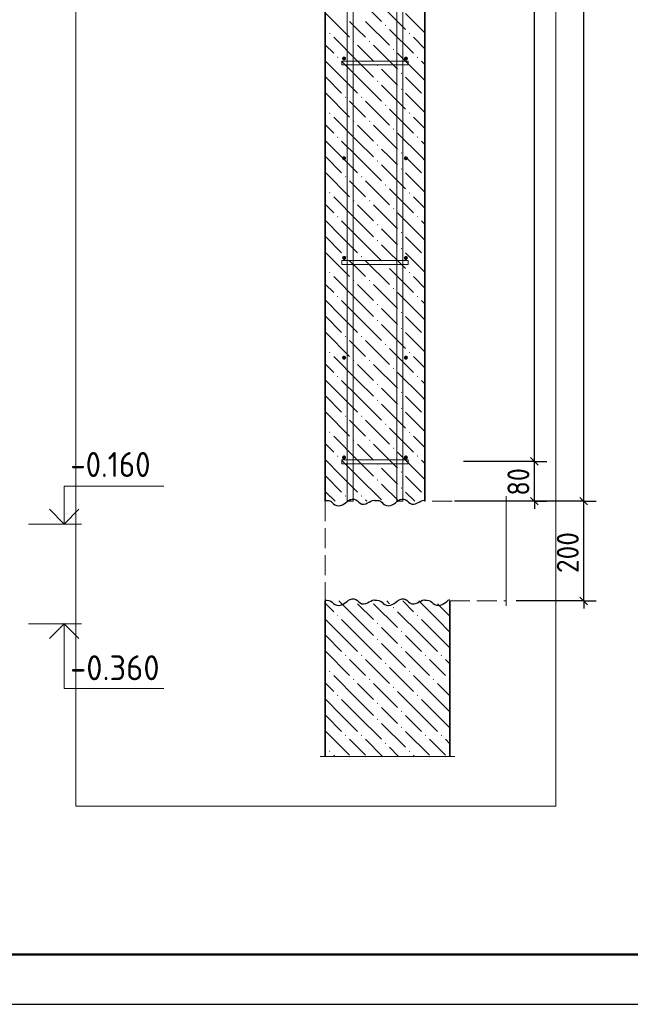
# Model space of a CAD drawing. Header units: millimetres. Extents: x 0 to 50400, y 0 to 35640.
# Tile 7 of 13: x 20101 to 27446, y 0 to 11849. Entities that reach past the tile are written whole.
import ezdxf

# ---------------------------------------------------------------- set-up
doc = ezdxf.new("R2010")
doc.units = ezdxf.units.MM
doc.linetypes.add('______2', pattern=[324, 240, -84])
for name, color, linetype, lineweight in [('Standard', 7, 'Continuous', 25), ('Высотные отметки', 7, 'Continuous', 25), ('ЖБ Перекрытие верхний уровень', 7, 'Continuous', 35), ('ЖБ Стена верхний уровень', 7, 'Continuous', 35), ('Примечания', 7, 'Continuous', 13)]:
    doc.layers.add(name, color=color, linetype=linetype, lineweight=lineweight)
doc.layers.add('Размерная выноска', color=7, linetype='Continuous')
for name, color, linetype, true_color in [('Стена фоновая арматура У1', 7, '______2', 0xa0a0a0), ('Стена фоновая арматура Х1', 7, '______2', 0xa0a0a0), ('Стена фоновая затяжка С-обр.', 7, '______2', 0xa0a0a0)]:
    doc.layers.add(name, color=color, linetype=linetype, true_color=true_color)
doc.styles.add('ISOCPEUR', font='txt')

msp = doc.modelspace()

# ---------------------------------------------------------------- hatches: boundary and pattern name
at = {"layer": 'ЖБ Стена верхний уровень', "linetype": 'Continuous', "lineweight": 18, "transparency": 33554687}
for points in [[(24494, 11781), (24502, 11789), (24510, 11781), (24502, 11773)], [(23822, 11685), (23830, 11693), (23838, 11685), (23830, 11677)], [(24782, 11685), (24790, 11693), (24798, 11685), (24790, 11677)], [(24110, 11589), (24118, 11597), (24126, 11589), (24118, 11581)], [(24302, 11589), (24310, 11597), (24318, 11589), (24310, 11581)], [(24590, 11493), (24598, 11501), (24606, 11493), (24598, 11485)], [(23918, 11397), (23926, 11405), (23934, 11397), (23926, 11389)], [(24878, 11397), (24886, 11405), (24894, 11397), (24886, 11389)], [(24398, 11301), (24406, 11309), (24414, 11301), (24406, 11293)], [(24686, 11205), (24694, 11213), (24702, 11205), (24694, 11197)], [(24398, 11109), (24406, 11117), (24414, 11109), (24406, 11101)], [(24686, 11013), (24694, 11021), (24702, 11013), (24694, 11005)], [(24014, 10917), (24022, 10925), (24030, 10917), (24022, 10909)], [(24206, 10917), (24214, 10925), (24222, 10917), (24214, 10909)], [(24974, 10917), (24975, 10918), (24975, 10916)], [(24494, 10821), (24502, 10829), (24510, 10821), (24502, 10813)], [(23822, 10725), (23830, 10733), (23838, 10725), (23830, 10717)], [(24782, 10725), (24790, 10733), (24798, 10725), (24790, 10717)], [(24110, 10629), (24118, 10637), (24126, 10629), (24118, 10621)], [(24302, 10629), (24310, 10637), (24318, 10629), (24310, 10621)], [(23918, 10437), (23926, 10445), (23934, 10437), (23926, 10429)], [(24590, 10533), (24598, 10541), (24606, 10533), (24598, 10525)], [(24878, 10437), (24886, 10445), (24894, 10437), (24886, 10429)], [(24398, 10341), (24406, 10349), (24414, 10341), (24406, 10333)], [(24686, 10245), (24694, 10253), (24702, 10245), (24694, 10237)], [(24398, 10149), (24406, 10157), (24414, 10149), (24406, 10141)], [(24014, 9957), (24022, 9965), (24030, 9957), (24022, 9949)], [(24206, 9957), (24214, 9965), (24222, 9957), (24214, 9949)], [(24686, 10053), (24694, 10061), (24702, 10053), (24694, 10045)], [(24974, 9957), (24975, 9958), (24975, 9956)], [(24494, 9861), (24502, 9869), (24510, 9861), (24502, 9853)], [(23822, 9765), (23830, 9773), (23838, 9765), (23830, 9757)], [(24782, 9765), (24790, 9773), (24798, 9765), (24790, 9757)], [(24110, 9669), (24118, 9677), (24126, 9669), (24118, 9661)], [(24302, 9669), (24310, 9677), (24318, 9669), (24310, 9661)], [(23918, 9477), (23926, 9485), (23934, 9477), (23926, 9469)], [(24590, 9573), (24598, 9581), (24606, 9573), (24598, 9565)], [(24878, 9477), (24886, 9485), (24894, 9477), (24886, 9469)], [(24398, 9381), (24406, 9389), (24414, 9381), (24406, 9373)], [(24686, 9285), (24694, 9293), (24702, 9285), (24694, 9277)], [(24398, 9189), (24406, 9197), (24414, 9189), (24406, 9181)], [(24686, 9093), (24694, 9101), (24702, 9093), (24694, 9085)], [(24014, 8997), (24022, 9005), (24030, 8997), (24022, 8989)], [(24206, 8997), (24214, 9005), (24222, 8997), (24214, 8989)], [(24494, 8901), (24502, 8909), (24510, 8901), (24502, 8893)], [(24974, 8997), (24975, 8998), (24975, 8996)], [(23822, 8805), (23830, 8813), (23838, 8805), (23830, 8797)], [(24782, 8805), (24790, 8813), (24798, 8805), (24790, 8797)], [(24110, 8709), (24118, 8717), (24126, 8709), (24118, 8701)], [(24302, 8709), (24310, 8717), (24318, 8709), (24310, 8701)], [(24590, 8613), (24598, 8621), (24606, 8613), (24598, 8605)], [(23918, 8517), (23926, 8525), (23934, 8517), (23926, 8509)], [(24398, 8421), (24406, 8429), (24414, 8421), (24406, 8413)], [(24878, 8517), (24886, 8525), (24894, 8517), (24886, 8509)], [(24686, 8325), (24694, 8333), (24702, 8325), (24694, 8317)], [(24398, 8229), (24406, 8237), (24414, 8229), (24406, 8221)], [(24686, 8133), (24694, 8141), (24702, 8133), (24694, 8125)], [(24014, 8037), (24022, 8045), (24030, 8037), (24022, 8029)], [(24206, 8037), (24214, 8045), (24222, 8037), (24214, 8029)], [(24494, 7941), (24502, 7949), (24510, 7941), (24502, 7933)], [(24974, 8037), (24975, 8038), (24975, 8036)], [(23822, 7845), (23830, 7853), (23838, 7845), (23830, 7837)], [(24782, 7845), (24790, 7853), (24798, 7845), (24790, 7837)], [(24110, 7749), (24118, 7757), (24126, 7749), (24118, 7741)], [(24302, 7749), (24310, 7757), (24318, 7749), (24310, 7741)], [(24590, 7653), (24598, 7661), (24606, 7653), (24598, 7645)], [(23918, 7557), (23926, 7565), (23934, 7557), (23926, 7549)], [(24398, 7461), (24406, 7469), (24414, 7461), (24406, 7453)], [(24878, 7557), (24886, 7565), (24894, 7557), (24886, 7549)], [(24686, 7365), (24694, 7373), (24702, 7365), (24694, 7357)], [(24398, 7269), (24406, 7277), (24414, 7269), (24406, 7261)], [(24686, 7173), (24694, 7181), (24702, 7173), (24694, 7165)], [(24014, 7077), (24022, 7085), (24030, 7077), (24022, 7069)], [(24206, 7077), (24214, 7085), (24222, 7077), (24214, 7069)], [(24974, 7077), (24975, 7078), (24975, 7076)], [(23822, 6885), (23830, 6893), (23838, 6885), (23830, 6877)], [(24494, 6981), (24502, 6989), (24510, 6981), (24502, 6973)], [(24782, 6885), (24790, 6893), (24798, 6885), (24790, 6877)], [(24110, 6789), (24118, 6797), (24126, 6789), (24118, 6781)], [(24302, 6789), (24310, 6797), (24318, 6789), (24310, 6781)], [(24590, 6693), (24598, 6701), (24606, 6693), (24598, 6685)], [(23918, 6597), (23926, 6605), (23934, 6597), (23926, 6589)], [(24878, 6597), (24886, 6605), (24894, 6597), (24886, 6589)], [(24398, 6501), (24406, 6509), (24414, 6501), (24406, 6493)], [(24686, 6405), (24694, 6413), (24702, 6405), (24694, 6397)], [(24398, 6309), (24406, 6317), (24414, 6309), (24406, 6301)], [(24686, 6213), (24694, 6221), (24702, 6213), (24694, 6205)], [(24014, 6117), (24022, 6125), (24030, 6117), (24022, 6109)], [(24206, 6117), (24214, 6125), (24222, 6117), (24214, 6109)], [(24974, 6117), (24975, 6118), (24975, 6116)], [(24590, 4773), (24598, 4781), (24606, 4773), (24598, 4765)], [(23918, 4677), (23926, 4685), (23934, 4677), (23926, 4669)], [(24878, 4677), (24886, 4685), (24894, 4677), (24886, 4669)], [(24398, 4581), (24406, 4589), (24414, 4581), (24406, 4573)], [(24398, 4389), (24406, 4397), (24414, 4389), (24406, 4381)], [(24686, 4485), (24694, 4493), (24702, 4485), (24694, 4477)], [(24686, 4293), (24694, 4301), (24702, 4293), (24694, 4285)], [(24014, 4197), (24022, 4205), (24030, 4197), (24022, 4189)], [(24206, 4197), (24214, 4205), (24222, 4197), (24214, 4189)], [(24974, 4197), (24982, 4205), (24990, 4197), (24982, 4189)], [(25166, 4197), (25174, 4205), (25182, 4197), (25174, 4189)], [(24494, 4101), (24502, 4109), (24510, 4101), (24502, 4093)], [(23822, 4005), (23830, 4013), (23838, 4005), (23830, 3997)], [(24110, 3909), (24118, 3917), (24126, 3909), (24118, 3901)], [(24302, 3909), (24310, 3917), (24318, 3909), (24310, 3901)], [(24782, 4005), (24790, 4013), (24798, 4005), (24790, 3997)], [(25070, 3909), (25078, 3917), (25086, 3909), (25078, 3901)], [(25262, 3909), (25270, 3917), (25275, 3912), (25275, 3906), (25270, 3901)], [(24590, 3813), (24598, 3821), (24606, 3813), (24598, 3805)], [(23918, 3717), (23926, 3725), (23934, 3717), (23926, 3709)], [(24878, 3717), (24886, 3725), (24894, 3717), (24886, 3709)], [(24398, 3621), (24406, 3629), (24414, 3621), (24406, 3613)], [(24398, 3429), (24406, 3437), (24414, 3429), (24406, 3421)], [(24686, 3525), (24694, 3533), (24702, 3525), (24694, 3517)], [(24686, 3333), (24694, 3341), (24702, 3333), (24694, 3325)], [(24014, 3237), (24022, 3245), (24030, 3237), (24022, 3229)], [(24206, 3237), (24214, 3245), (24222, 3237), (24214, 3229)], [(24974, 3237), (24982, 3245), (24990, 3237), (24982, 3229)], [(25166, 3237), (25174, 3245), (25182, 3237), (25174, 3229)], [(24494, 3141), (24502, 3149), (24510, 3141), (24502, 3133)], [(23822, 3045), (23830, 3053), (23838, 3045), (23830, 3037)], [(24782, 3045), (24790, 3053), (24798, 3045), (24790, 3037)]]:
    msp.add_hatch(color=7, dxfattribs=at).paths.add_polyline_path(points, flags=16)
at = {"layer": 'Стена фоновая арматура У1', "linetype": 'Continuous', "lineweight": 13, "transparency": 33554687}
for points in [[(24027, 11382), (24025, 11391), (24020, 11399), (24012, 11404), (24003, 11406), (23994, 11404), (23986, 11399), (23981, 11391), (23979, 11382), (23981, 11372), (23986, 11365), (23994, 11359), (24003, 11358), (24012, 11359), (24020, 11365), (24025, 11372)], [(24771, 11382), (24769, 11391), (24764, 11399), (24756, 11404), (24747, 11406), (24738, 11404), (24730, 11399), (24725, 11391), (24723, 11382), (24725, 11372), (24730, 11365), (24738, 11359), (24747, 11358), (24756, 11359), (24764, 11365), (24769, 11372)], [(24027, 10182), (24025, 10191), (24020, 10199), (24012, 10204), (24003, 10206), (23994, 10204), (23986, 10199), (23981, 10191), (23979, 10182), (23981, 10172), (23986, 10165), (23994, 10159), (24003, 10158), (24012, 10159), (24020, 10165), (24025, 10172)], [(24771, 10182), (24769, 10191), (24764, 10199), (24756, 10204), (24747, 10206), (24738, 10204), (24730, 10199), (24725, 10191), (24723, 10182), (24725, 10172), (24730, 10165), (24738, 10159), (24747, 10158), (24756, 10159), (24764, 10165), (24769, 10172)], [(24027, 8982), (24025, 8991), (24020, 8999), (24012, 9004), (24003, 9006), (23994, 9004), (23986, 8999), (23981, 8991), (23979, 8982), (23981, 8972), (23986, 8965), (23994, 8959), (24003, 8958), (24012, 8959), (24020, 8965), (24025, 8972)], [(24771, 8982), (24769, 8991), (24764, 8999), (24756, 9004), (24747, 9006), (24738, 9004), (24730, 8999), (24725, 8991), (24723, 8982), (24725, 8972), (24730, 8965), (24738, 8959), (24747, 8958), (24756, 8959), (24764, 8965), (24769, 8972)], [(24027, 7782), (24025, 7791), (24020, 7799), (24012, 7804), (24003, 7806), (23994, 7804), (23986, 7799), (23981, 7791), (23979, 7782), (23981, 7772), (23986, 7765), (23994, 7759), (24003, 7758), (24012, 7759), (24020, 7765), (24025, 7772)], [(24771, 7782), (24769, 7791), (24764, 7799), (24756, 7804), (24747, 7806), (24738, 7804), (24730, 7799), (24725, 7791), (24723, 7782), (24725, 7772), (24730, 7765), (24738, 7759), (24747, 7758), (24756, 7759), (24764, 7765), (24769, 7772)], [(24027, 6582), (24025, 6591), (24020, 6599), (24012, 6604), (24003, 6606), (23994, 6604), (23986, 6599), (23981, 6591), (23979, 6582), (23981, 6572), (23986, 6565), (23994, 6559), (24003, 6558), (24012, 6559), (24020, 6565), (24025, 6572)], [(24771, 6582), (24769, 6591), (24764, 6599), (24756, 6604), (24747, 6606), (24738, 6604), (24730, 6599), (24725, 6591), (24723, 6582), (24725, 6572), (24730, 6565), (24738, 6559), (24747, 6558), (24756, 6559), (24764, 6565), (24769, 6572)]]:
    msp.add_hatch(color=7, dxfattribs=at).paths.add_polyline_path(points)

# ---------------------------------------------------------------- linework, layer by layer
at = {"layer": 'Standard', "color": 7, "linetype": 'Continuous', "lineweight": -3, "transparency": 33554687}
for p, q in [((26292, 6534), (26292, 29334)), ((26886, 6054), (26886, 23514)), ((26292, 6534), (26142, 6534)), ((26292, 6534), (26442, 6534)), ((26292, 6054), (26292, 6534)), ((26292, 6054), (25333, 6054)), ((26292, 6054), (26142, 6054)), ((26292, 6054), (26442, 6054)), ((26292, 6054), (26292, 5964)), ((26886, 6054), (26736, 6054)), ((26886, 6054), (27036, 6054)), ((26886, 4854), (26072, 4854)), ((26886, 4854), (26736, 4854)), ((26886, 4854), (27036, 4854)), ((26886, 4854), (26886, 4764))]:
    msp.add_line(p, q, dxfattribs=at)
at = {"layer": 'Standard', "color": 7, "linetype": 'Continuous', "lineweight": 25, "transparency": 33554687}
for p, q in [((26337, 6489), (26247, 6579)), ((26337, 6009), (26247, 6099)), ((26931, 6009), (26841, 6099)), ((26931, 4809), (26841, 4899))]:
    msp.add_line(p, q, dxfattribs=at)
at = {"layer": 'Standard', "color": 7, "linetype": 'Continuous', "lineweight": 13, "transparency": 33554687}
for p, q in [((20209, 5780), (20845, 5780)), ((20209, 4580), (20845, 4580))]:
    msp.add_line(p, q, dxfattribs=at)
at = {"layer": 'Standard', "color": 7, "linetype": 'Continuous', "lineweight": 25, "transparency": 33554687}
msp.add_lwpolyline([(0, 0), (50400, 0), (50400, 35640), (0, 35640), (0, 0)], close=True, dxfattribs=at)
at = {"layer": 'Standard', "color": 7, "linetype": 'Continuous', "lineweight": 13, "transparency": 33554687}
for points in [[(50400, 35640), (0, 35640), (0, 0), (50400, 0), (50400, 35640)], [(20636, 5780), (20636, 6236), (21836, 6236)], [(20636, 4580), (20636, 3800), (21836, 3800)]]:
    msp.add_lwpolyline(points, dxfattribs=at)
at = {"layer": 'Standard', "color": 7, "linetype": 'Continuous', "lineweight": 50, "transparency": 33554687}
msp.add_lwpolyline([(2400, 35040), (49800, 35040), (49800, 600), (2400, 600), (2400, 35040)], close=True, dxfattribs=at)
at = {"layer": 'Standard', "color": 254, "linetype": 'Continuous', "lineweight": 13, "true_color": 0xc4c4ff, "transparency": 33554687}
msp.add_lwpolyline([(20775, 2384), (26552, 2384), (26552, 33815), (20775, 33815), (20775, 2384)], dxfattribs=at)
at = {"layer": 'Standard', "color": 7, "linetype": 'Continuous', "lineweight": -3, "transparency": 33554687}
for points in [[(26292, 6534), (26271, 6534), (26271, 6534), (26271, 6534), (26271, 6534), (26271, 6534), (26271, 6534), (25438, 6534)], [(26886, 6054), (26865, 6054), (26865, 6054), (26865, 6054), (26865, 6054), (26865, 6054), (26865, 6054), (26865, 6054), (26865, 6054), (26072, 6054)], [(26886, 4854), (26886, 5118), (26886, 5118), (26886, 6054)]]:
    msp.add_lwpolyline(points, dxfattribs=at)
at = {"layer": 'Standard', "color": 7, "linetype": 'Continuous', "lineweight": 35, "transparency": 33554687}
for points in [[(20458, 5959), (20636, 5780), (20814, 5959)], [(20458, 4402), (20636, 4580), (20814, 4402)]]:
    msp.add_lwpolyline(points, dxfattribs=at)
at = {"layer": 'ЖБ Перекрытие верхний уровень', "color": 7, "linetype": '______2', "lineweight": 18, "transparency": 33554687}
for p, q in [((23775, 6054), (23775, 4854)), ((25952, 6054), (24975, 6054)), ((25275, 4854), (25952, 4854))]:
    msp.add_line(p, q, dxfattribs=at)
at = {"layer": 'ЖБ Стена верхний уровень', "color": 7, "linetype": 'Continuous', "lineweight": 35, "transparency": 33554687}
for p, q in [((23775, 23514), (23775, 6054)), ((24975, 6054), (24975, 23514)), ((23775, 4854), (23775, 2984)), ((25275, 2984), (25275, 4854))]:
    msp.add_line(p, q, dxfattribs=at)
at = {"layer": 'ЖБ Стена верхний уровень', "color": 9, "linetype": 'Continuous', "lineweight": 18, "true_color": 0xc7c7c7, "transparency": 33554687}
for p, q in [((24166, 12117), (24454, 11829)), ((24454, 12021), (24742, 11733)), ((23782, 11925), (24070, 11637)), ((24742, 11925), (24975, 11692)), ((23775, 11740), (23782, 11733)), ((24166, 11733), (24070, 11829)), ((24262, 11637), (24166, 11733)), ((24262, 11829), (24550, 11541)), ((24550, 11733), (24838, 11445)), ((24166, 11349), (23878, 11637)), ((24975, 11500), (24838, 11637)), ((23775, 11548), (23878, 11445)), ((24166, 11541), (24358, 11349)), ((24358, 11541), (24646, 11253)), ((24934, 11157), (24646, 11445)), ((23974, 11157), (23775, 11356)), ((23974, 11349), (24166, 11157)), ((24166, 11349), (24358, 11157)), ((24934, 11349), (24975, 11308)), ((23782, 11157), (23974, 10965)), ((23974, 11157), (24166, 10965)), ((24166, 11157), (24454, 10869)), ((24550, 11157), (24454, 11253)), ((24646, 11061), (24550, 11157)), ((24742, 11157), (24934, 10965)), ((24934, 11157), (24975, 11116)), ((24454, 11061), (24742, 10773)), ((23782, 10965), (24070, 10677)), ((24742, 10965), (24975, 10732)), ((24166, 10773), (24070, 10869)), ((24262, 10869), (24550, 10581)), ((23775, 10780), (23782, 10773)), ((24166, 10389), (23878, 10677)), ((24262, 10677), (24166, 10773)), ((24550, 10773), (24838, 10485)), ((24975, 10540), (24838, 10677)), ((23775, 10588), (23878, 10485)), ((24166, 10581), (24358, 10389)), ((24358, 10581), (24646, 10293)), ((24934, 10197), (24646, 10485)), ((23974, 10197), (23775, 10396)), ((23974, 10389), (24166, 10197)), ((24166, 10389), (24358, 10197)), ((24934, 10389), (24975, 10348)), ((23782, 10197), (23974, 10005)), ((23974, 10197), (24166, 10005)), ((24166, 10197), (24454, 9909)), ((24550, 10197), (24454, 10293)), ((24646, 10101), (24550, 10197)), ((24742, 10197), (24934, 10005)), ((24934, 10197), (24975, 10156)), ((24454, 10101), (24742, 9813)), ((23782, 10005), (24070, 9717)), ((24742, 10005), (24975, 9772)), ((24166, 9813), (24070, 9909)), ((24262, 9909), (24550, 9621)), ((23775, 9820), (23782, 9813)), ((24166, 9429), (23878, 9717)), ((24262, 9717), (24166, 9813)), ((24550, 9813), (24838, 9525)), ((24975, 9580), (24838, 9717)), ((23775, 9628), (23878, 9525)), ((24166, 9621), (24358, 9429)), ((24358, 9621), (24646, 9333)), ((24934, 9237), (24646, 9525)), ((23974, 9237), (23775, 9436)), ((23974, 9429), (24166, 9237)), ((24166, 9429), (24358, 9237)), ((24934, 9429), (24975, 9388)), ((24550, 9237), (24454, 9333)), ((23782, 9237), (23974, 9045)), ((23974, 9237), (24166, 9045)), ((24166, 9237), (24454, 8949)), ((24454, 9141), (24742, 8853)), ((24646, 9141), (24550, 9237)), ((24742, 9237), (24934, 9045)), ((24934, 9237), (24975, 9196)), ((23782, 9045), (24070, 8757)), ((24742, 9045), (24975, 8812)), ((24166, 8853), (24070, 8949)), ((24262, 8949), (24550, 8661)), ((23775, 8860), (23782, 8853)), ((24262, 8757), (24166, 8853)), ((24550, 8853), (24838, 8565)), ((23775, 8668), (23878, 8565)), ((24166, 8469), (23878, 8757)), ((24166, 8661), (24358, 8469)), ((24358, 8661), (24646, 8373)), ((24975, 8620), (24838, 8757)), ((24934, 8277), (24646, 8565)), ((23974, 8277), (23775, 8476)), ((23974, 8469), (24166, 8277)), ((24166, 8469), (24358, 8277)), ((24934, 8469), (24975, 8428)), ((24550, 8277), (24454, 8373)), ((23782, 8277), (23974, 8085)), ((23974, 8277), (24166, 8085)), ((24166, 8277), (24454, 7989)), ((24454, 8181), (24742, 7893)), ((24646, 8181), (24550, 8277)), ((24742, 8277), (24934, 8085)), ((24934, 8277), (24975, 8236)), ((23782, 8085), (24070, 7797)), ((24742, 8085), (24975, 7852)), ((24166, 7893), (24070, 7989)), ((24262, 7989), (24550, 7701)), ((23775, 7900), (23782, 7893)), ((24262, 7797), (24166, 7893)), ((24550, 7893), (24838, 7605)), ((23775, 7708), (23878, 7605)), ((24166, 7509), (23878, 7797)), ((24975, 7660), (24838, 7797)), ((24166, 7701), (24358, 7509)), ((24358, 7701), (24646, 7413)), ((24934, 7317), (24646, 7605)), ((23974, 7317), (23775, 7516)), ((23974, 7509), (24166, 7317)), ((24166, 7509), (24358, 7317)), ((24934, 7509), (24975, 7468)), ((24550, 7317), (24454, 7413)), ((23782, 7317), (23974, 7125)), ((23974, 7317), (24166, 7125)), ((24166, 7317), (24454, 7029)), ((24646, 7221), (24550, 7317)), ((24742, 7317), (24934, 7125)), ((24934, 7317), (24975, 7276)), ((23782, 7125), (24070, 6837)), ((24454, 7221), (24742, 6933)), ((24742, 7125), (24975, 6892)), ((24166, 6933), (24070, 7029)), ((24262, 7029), (24550, 6741)), ((23775, 6940), (23782, 6933)), ((24262, 6837), (24166, 6933)), ((24550, 6933), (24838, 6645)), ((24166, 6549), (23878, 6837)), ((24975, 6700), (24838, 6837)), ((23775, 6748), (23878, 6645)), ((24166, 6741), (24358, 6549)), ((24358, 6741), (24646, 6453)), ((24934, 6357), (24646, 6645)), ((23974, 6357), (23775, 6556)), ((23974, 6549), (24166, 6357)), ((24166, 6549), (24358, 6357)), ((24934, 6549), (24975, 6508)), ((24550, 6357), (24454, 6453)), ((23782, 6357), (23974, 6165)), ((23974, 6357), (24166, 6165)), ((24166, 6357), (24454, 6069)), ((24646, 6261), (24550, 6357)), ((24742, 6357), (24934, 6165)), ((24934, 6357), (24975, 6316)), ((23782, 6165), (23894, 6054)), ((24454, 6261), (24662, 6054)), ((24742, 6165), (24853, 6054)), ((24086, 6054), (24070, 6069)), ((24262, 6069), (24278, 6054)), ((23775, 4828), (23878, 4725)), ((24166, 4629), (23942, 4854)), ((24166, 4821), (24358, 4629)), ((24358, 4821), (24646, 4533)), ((24518, 4854), (24550, 4821)), ((24710, 4854), (24838, 4725)), ((25126, 4629), (24902, 4854)), ((25126, 4821), (25275, 4672)), ((23974, 4437), (23775, 4636)), ((23974, 4629), (24166, 4437)), ((24166, 4629), (24358, 4437)), ((24934, 4437), (24646, 4725)), ((24934, 4629), (25126, 4437)), ((25126, 4629), (25275, 4480)), ((24550, 4437), (24454, 4533)), ((23782, 4437), (23974, 4245)), ((23974, 4437), (24166, 4245)), ((24166, 4437), (24454, 4149)), ((24646, 4341), (24550, 4437)), ((24742, 4437), (24934, 4245)), ((24934, 4437), (25126, 4245)), ((25126, 4437), (25275, 4288)), ((24454, 4341), (24742, 4053)), ((23782, 4245), (24070, 3957)), ((24166, 4053), (24070, 4149)), ((24262, 4149), (24550, 3861)), ((24742, 4245), (25030, 3957)), ((25126, 4053), (25030, 4149)), ((25222, 4149), (25275, 4096)), ((23775, 4060), (23782, 4053)), ((24262, 3957), (24166, 4053)), ((24550, 4053), (24838, 3765)), ((25222, 3957), (25126, 4053)), ((24166, 3669), (23878, 3957)), ((25126, 3669), (24838, 3957)), ((23775, 3868), (23878, 3765)), ((24166, 3861), (24358, 3669)), ((24358, 3861), (24646, 3573)), ((25126, 3861), (25275, 3712)), ((23974, 3477), (23775, 3676)), ((24934, 3477), (24646, 3765)), ((23974, 3669), (24166, 3477)), ((24166, 3669), (24358, 3477)), ((24550, 3477), (24454, 3573)), ((24934, 3669), (25126, 3477)), ((25126, 3669), (25275, 3520)), ((23782, 3477), (23974, 3285)), ((23974, 3477), (24166, 3285)), ((24166, 3477), (24454, 3189)), ((24646, 3381), (24550, 3477)), ((24742, 3477), (24934, 3285)), ((24934, 3477), (25126, 3285)), ((25126, 3477), (25275, 3328)), ((24454, 3381), (24742, 3093)), ((23782, 3285), (24070, 2997)), ((24742, 3285), (25030, 2997)), ((23775, 3100), (23782, 3093)), ((24166, 3093), (24070, 3189)), ((24262, 2997), (24166, 3093)), ((24262, 3189), (24467, 2984)), ((24550, 3093), (24659, 2984)), ((25126, 3093), (25030, 3189)), ((25222, 2997), (25126, 3093)), ((25222, 3189), (25275, 3136)), ((23891, 2984), (23878, 2997)), ((24851, 2984), (24838, 2997))]:
    msp.add_line(p, q, dxfattribs=at)
at = {"layer": 'Примечания', "color": 7, "linetype": 'Continuous', "lineweight": 25, "transparency": 33554687}
msp.add_line((24975, 6064), (24975, 6064), dxfattribs=at)
for points in [[(23775, 6064), (23797, 6064), (23821, 6061), (23843, 6053), (23860, 6040), (23875, 6024), (23893, 6011), (23915, 6003), (23938, 5999), (23962, 6004), (23983, 6012), (24004, 6022), (24022, 6035), (24039, 6049), (24056, 6062), (24076, 6073), (24099, 6079), (24123, 6078), (24146, 6072), (24164, 6059), (24179, 6044), (24196, 6030), (24217, 6020), (24241, 6018), (24264, 6023), (24285, 6033), (24305, 6043), (24326, 6053), (24347, 6062), (24370, 6067), (24375, 6067)], [(24375, 6064), (24397, 6064), (24421, 6061), (24443, 6053), (24460, 6040), (24475, 6024), (24493, 6011), (24515, 6003), (24538, 5999), (24562, 6004), (24583, 6012), (24604, 6022), (24622, 6035), (24639, 6049), (24656, 6062), (24676, 6073), (24699, 6079), (24723, 6078), (24746, 6072), (24764, 6059), (24779, 6044), (24796, 6030), (24817, 6020), (24841, 6018), (24864, 6023), (24885, 6033), (24905, 6043), (24926, 6053), (24947, 6062), (24970, 6067), (24975, 6067)], [(23775, 4864), (23797, 4864), (23821, 4861), (23843, 4853), (23860, 4840), (23875, 4824), (23893, 4811), (23915, 4803), (23938, 4799), (23962, 4804), (23983, 4812), (24004, 4822), (24022, 4835), (24039, 4849), (24056, 4862), (24076, 4873), (24099, 4879), (24123, 4878), (24146, 4872), (24164, 4859), (24179, 4844), (24196, 4830), (24217, 4820), (24241, 4818), (24264, 4823), (24285, 4833), (24305, 4843), (24326, 4853), (24347, 4862), (24370, 4867), (24375, 4867)], [(24375, 4864), (24397, 4864), (24421, 4861), (24443, 4853), (24460, 4840), (24475, 4824), (24493, 4811), (24515, 4803), (24538, 4799), (24562, 4804), (24583, 4812), (24604, 4822), (24622, 4835), (24639, 4849), (24656, 4862), (24676, 4873), (24699, 4879), (24723, 4878), (24746, 4872), (24764, 4859), (24779, 4844), (24796, 4830), (24817, 4820), (24841, 4818), (24864, 4823), (24885, 4833), (24905, 4843), (24926, 4853), (24947, 4862), (24970, 4867), (24975, 4867)], [(24975, 4864), (24997, 4864), (25021, 4861), (25043, 4853), (25060, 4840), (25075, 4824), (25093, 4811), (25115, 4803), (25138, 4799), (25162, 4804), (25183, 4812), (25204, 4822), (25222, 4835), (25239, 4849), (25256, 4862), (25275, 4873)]]:
    msp.add_lwpolyline(points, dxfattribs=at)
at = {"layer": 'Размерная выноска', "color": 7, "linetype": 'Continuous', "lineweight": 13, "transparency": 33554687}
for p, q in [((25952, 4794), (25952, 6114)), ((23715, 2984), (25335, 2984))]:
    msp.add_line(p, q, dxfattribs=at)
at = {"layer": 'Стена фоновая арматура Х1', "color": 7, "linetype": 'Continuous', "lineweight": 18, "transparency": 33554687}
for points in [[(24039, 6054), (24039, 33251), (24111, 33251), (24111, 6054), (24039, 6054)], [(24639, 6054), (24639, 33251), (24711, 33251), (24711, 6054), (24639, 6054)]]:
    msp.add_lwpolyline(points, dxfattribs=at)
at = {"layer": 'Стена фоновая затяжка С-обр.', "color": 98, "linetype": 'Continuous', "lineweight": 13, "true_color": 0x005000, "transparency": 33554687}
for points in [[(23976, 11352), (24774, 11352), (24774, 11304), (23976, 11304), (23976, 11352)], [(23976, 8952), (24774, 8952), (24774, 8904), (23976, 8904), (23976, 8952)], [(23976, 6552), (24774, 6552), (24774, 6504), (23976, 6504), (23976, 6552)]]:
    msp.add_lwpolyline(points, dxfattribs=at)

# ---------------------------------------------------------------- texts
at = {"layer": 'Standard', "color": 7, "linetype": 'Continuous', "lineweight": 25, "transparency": 33554687, "insert": (20711, 6346), "char_height": 300, "width": 1214.13, "attachment_point": 7, "style": 'ISOCPEUR'}
msp.add_mtext('\\W0.90;-0.160', dxfattribs=at)
at = {"layer": 'Standard', "color": 7, "linetype": 'Continuous', "lineweight": 25, "transparency": 33554687, "char_height": 264, "attachment_point": 7, "rotation": 90, "style": 'ISOCPEUR'}
for s, insert, width in [('\\W0.87;80', (26232, 6122), 484.71), ('\\W0.91;200', (26826, 5190), 674.38)]:
    msp.add_mtext(s, dxfattribs=dict(at, insert=insert, width=width))
at = {"layer": 'Высотные отметки', "color": 7, "linetype": 'Continuous', "lineweight": 25, "transparency": 33554687, "insert": (20708, 3900), "char_height": 300, "width": 1281.45, "attachment_point": 7, "style": 'ISOCPEUR'}
msp.add_mtext('\\W0.95;-0.360', dxfattribs=at)

doc.saveas('drawing.dxf')
